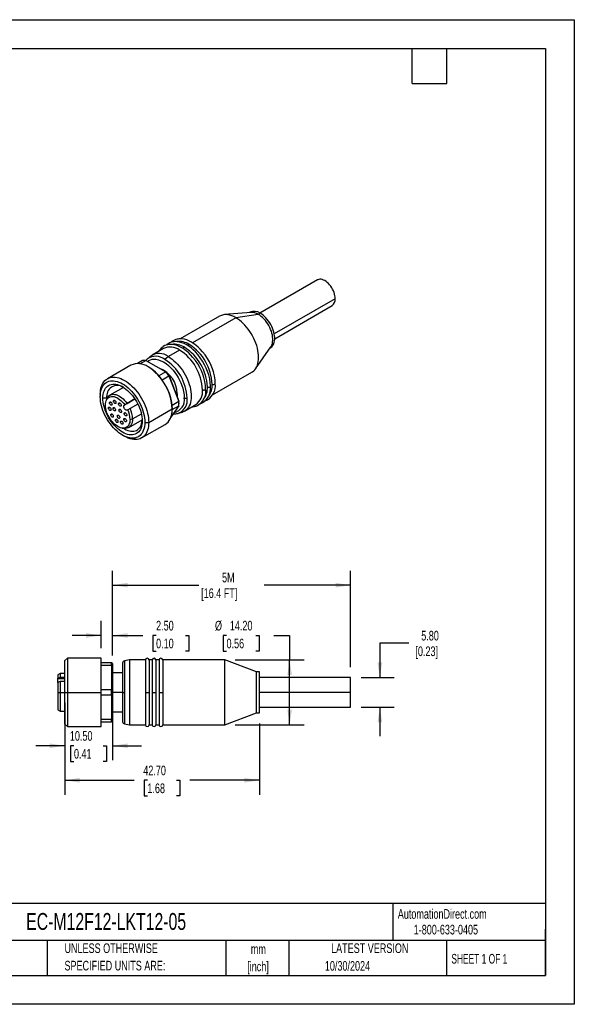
# Model space of a CAD drawing. Header units: millimetres. Extents: x 0 to 279, y 0 to 216.
# Tile 2 of 2: x 158 to 279, y 0 to 216. Entities that reach past the tile are written whole.
import ezdxf

# ---------------------------------------------------------------- set-up
doc = ezdxf.new("R2010")
doc.units = ezdxf.units.MM
doc.linetypes.add('CENTERX2', pattern=[20.32, 12.7, -2.54, 2.54, -2.54])
doc.layers.add('DIMENSIONS', color=140, linetype='Continuous', lineweight=25)
doc.layers.add('TEXT', color=140, linetype='Continuous', lineweight=25)
doc.styles.add('SLDTEXTSTYLE0', font='TXT', dxfattribs={"width": 0.7})
doc.styles.add('SLDTEXTSTYLE1', font='TXT', dxfattribs={"width": 0.65})
doc.dimstyles.new('SLDDIMSTYLE1', dxfattribs={"dimtxt": 2.158008, "dimasz": 3.302, "dimexe": 0, "dimexo": 0.0625, "dimgap": 0.539502, "dimtad": 0, "dimtih": 1, "dimtoh": 1, "dimrnd": 1e-09, "dimzin": 12, "dimdsep": 46, "dimtxsty": 'SLDTEXTSTYLE0', "dimsah": 1, "dimcen": 0.09, "dimadec": 0, "dimazin": 3, "dimtfac": 1, "dimtmove": 0, "dimatfit": 0, "dimfxl": 0, "dimfrac": 2, "dimtolj": 1, "dimtzin": 12, "dimarcsym": 0})
doc.dimstyles.new('SLDDIMSTYLE2', dxfattribs={"dimtxt": 2.158008, "dimasz": 3.302, "dimexe": 0, "dimexo": 0.0625, "dimgap": 0.539502, "dimtad": 0, "dimtih": 1, "dimtoh": 1, "dimrnd": 1e-09, "dimzin": 4, "dimdsep": 46, "dimtxsty": 'SLDTEXTSTYLE0', "dimsah": 1, "dimcen": 0.09, "dimadec": 0, "dimazin": 1, "dimtfac": 1, "dimtmove": 0, "dimatfit": 0, "dimfxl": 0, "dimfrac": 2, "dimtolj": 1, "dimtzin": 12, "dimarcsym": 0})
doc.dimstyles.new('SLDDIMSTYLE3', dxfattribs={"dimtxt": 2.158008, "dimasz": 3.302, "dimexe": 0, "dimexo": 0.0625, "dimgap": 0.539502, "dimtad": 0, "dimtih": 1, "dimtoh": 1, "dimrnd": 1e-09, "dimzin": 4, "dimdsep": 46, "dimtxsty": 'SLDTEXTSTYLE0', "dimsah": 1, "dimcen": 0.09, "dimadec": 0, "dimazin": 1, "dimtfac": 1, "dimtofl": 0, "dimtmove": 0, "dimatfit": 3, "dimfxl": 0, "dimfrac": 2, "dimtolj": 1, "dimtzin": 12, "dimarcsym": 0})
doc.dimstyles.new('SLDDIMSTYLE4', dxfattribs={"dimtxt": 2.158008, "dimasz": 3.302, "dimexe": 0, "dimexo": 0.0625, "dimgap": 0.539502, "dimtad": 0, "dimtih": 1, "dimtoh": 1, "dimrnd": 1e-09, "dimzin": 12, "dimdsep": 46, "dimtxsty": 'SLDTEXTSTYLE0', "dimsah": 1, "dimcen": 0.09, "dimadec": 0, "dimazin": 3, "dimtfac": 1, "dimtofl": 0, "dimtmove": 0, "dimatfit": 3, "dimfxl": 0, "dimfrac": 2, "dimtolj": 1, "dimtzin": 12, "dimarcsym": 0})

# ---------------------------------------------------------------- blocks, each defined once
blk = doc.blocks.new('SW_NOTE_0_1')
at = {"layer": 'TEXT', "color": 0, "linetype": 'CENTERX2', "lineweight": 18, "char_height": 2.117, "attachment_point": 2, "style": 'SLDTEXTSTYLE0'}
for s, insert in [('mm', (2.84, 2.73)), ('[inch]', (2.76, -1.09))]:
    blk.add_mtext(s, dxfattribs=dict(at, insert=insert))
blk = doc.blocks.new('SW_NOTE_0_2')
at = {"layer": 'TEXT', "color": 0, "linetype": 'CENTERX2', "lineweight": 18, "char_height": 2.1167, "attachment_point": 1, "style": 'SLDTEXTSTYLE0'}
for s, insert in [('UNLESS OTHERWISE', (0, 2.73)), ('SPECIFIED UNITS ARE:', (0, -1.09))]:
    blk.add_mtext(s, dxfattribs=dict(at, insert=insert))
blk = doc.blocks.new('_D_3')
at = {"layer": 'DIMENSIONS'}
for p, q in [((243.11, 79.17), (236.76, 79.17)), ((236.76, 79.17), (236.76, 71.66)), ((232.65, 71.66), (239.93, 71.66)), ((232.65, 65.16), (239.93, 65.16)), ((236.76, 65.16), (236.76, 58.81))]:
    blk.add_line(p, q, dxfattribs=at)
for points in [[(236.76, 71.66), (237.27, 74.96), (236.25, 74.96)], [(236.76, 65.16), (236.25, 61.85), (237.27, 61.85)]]:
    blk.add_solid(points, dxfattribs=at)
at = {"layer": 'DIMENSIONS', "char_height": 2.117, "attachment_point": 1, "style": 'SLDTEXTSTYLE0'}
for s, insert in [('5.80', (245.84, 81.9)), ('[0.23]', (244.56, 78.47))]:
    blk.add_mtext(s, dxfattribs=dict(at, insert=insert))
blk = doc.blocks.new('_D_4')
at = {"layer": 'DIMENSIONS'}
for p, q in [((167.65, 66.11), (167.65, 53.52)), ((178.15, 66.61), (178.15, 53.52)), ((167.65, 56.69), (161.3, 56.69)), ((169.69, 56.69), (168.96, 56.69)), ((168.96, 56.69), (168.96, 53.26)), ((176.1, 56.69), (176.83, 56.69)), ((176.83, 56.69), (176.83, 53.26)), ((178.15, 56.69), (184.5, 56.69)), ((168.96, 53.26), (169.69, 53.26)), ((176.83, 53.26), (176.1, 53.26))]:
    blk.add_line(p, q, dxfattribs=at)
for points in [[(167.65, 56.69), (164.34, 57.2), (164.34, 56.19)], [(178.15, 56.69), (181.45, 56.19), (181.45, 57.2)]]:
    blk.add_solid(points, dxfattribs=at)
at = {"layer": 'DIMENSIONS', "char_height": 2.117, "attachment_point": 1, "style": 'SLDTEXTSTYLE0'}
for s, insert in [('10.50', (168.79, 59.91)), ('0.41', (169.69, 55.99))]:
    blk.add_mtext(s, dxfattribs=dict(at, insert=insert))
blk = doc.blocks.new('_D_5')
at = {"layer": 'DIMENSIONS'}
for p, q in [((210.35, 61.61), (210.35, 45.95)), ((167.65, 59.21), (167.65, 45.95)), ((167.65, 49.13), (182.87, 49.13)), ((185.79, 49.13), (185.06, 49.13)), ((185.06, 49.13), (185.06, 45.7)), ((192.2, 49.13), (192.93, 49.13)), ((192.93, 49.13), (192.93, 45.7)), ((210.35, 49.13), (195.13, 49.13)), ((185.06, 45.7), (185.79, 45.7)), ((192.93, 45.7), (192.2, 45.7))]:
    blk.add_line(p, q, dxfattribs=at)
for points in [[(167.65, 49.13), (170.95, 48.62), (170.95, 49.63)], [(210.35, 49.13), (207.04, 49.63), (207.04, 48.62)]]:
    blk.add_solid(points, dxfattribs=at)
at = {"layer": 'DIMENSIONS', "char_height": 2.117, "attachment_point": 1, "style": 'SLDTEXTSTYLE0'}
for s, insert in [('42.70', (184.89, 52.34)), ('1.68', (185.79, 48.43))]:
    blk.add_mtext(s, dxfattribs=dict(at, insert=insert))
blk = doc.blocks.new('_D_6')
at = {"layer": 'DIMENSIONS'}
for p, q in [((178.15, 76.5), (178.15, 95.08)), ((230.35, 73.96), (230.35, 95.08)), ((178.15, 91.91), (197.1, 91.91)), ((230.35, 91.91), (211.39, 91.91))]:
    blk.add_line(p, q, dxfattribs=at)
for points in [[(178.15, 91.91), (181.45, 91.4), (181.45, 92.42)], [(230.35, 91.91), (227.04, 92.42), (227.04, 91.4)]]:
    blk.add_solid(points, dxfattribs=at)
at = {"layer": 'DIMENSIONS', "char_height": 2.117, "attachment_point": 1, "style": 'SLDTEXTSTYLE0'}
for s, insert in [('5M', (202.16, 94.64)), ('[16.4 FT]', (197.58, 91.21))]:
    blk.add_mtext(s, dxfattribs=dict(at, insert=insert))
blk = doc.blocks.new('_D_7')
at = {"layer": 'DIMENSIONS'}
for p, q in [((175.65, 78.11), (175.65, 84.06)), ((178.15, 76.5), (178.15, 84.06)), ((175.65, 80.88), (169.3, 80.88)), ((178.15, 80.88), (184.78, 80.88)), ((187.7, 80.88), (186.98, 80.88)), ((186.98, 80.88), (186.98, 77.45)), ((194.11, 80.88), (194.84, 80.88)), ((194.84, 80.88), (194.84, 77.45)), ((186.98, 77.45), (187.7, 77.45)), ((194.84, 77.45), (194.11, 77.45))]:
    blk.add_line(p, q, dxfattribs=at)
for points in [[(175.65, 80.88), (172.34, 81.39), (172.34, 80.37)], [(178.15, 80.88), (181.45, 80.37), (181.45, 81.39)]]:
    blk.add_solid(points, dxfattribs=at)
at = {"layer": 'DIMENSIONS', "char_height": 2.117, "attachment_point": 1, "style": 'SLDTEXTSTYLE0'}
for s, insert in [('2.50', (187.7, 84.09)), ('0.10', (187.7, 80.18))]:
    blk.add_mtext(s, dxfattribs=dict(at, insert=insert))
blk = doc.blocks.new('_D_8')
at = {"layer": 'DIMENSIONS'}
for p, q in [((203.14, 80.88), (202.41, 80.88)), ((202.41, 80.88), (202.41, 77.45)), ((209.55, 80.88), (210.27, 80.88)), ((210.27, 80.88), (210.27, 77.45)), ((213.52, 80.88), (216.98, 80.88)), ((216.98, 80.88), (216.98, 75.51)), ((202.41, 77.45), (203.14, 77.45)), ((210.27, 77.45), (209.55, 77.45)), ((205.05, 75.51), (220.16, 75.51)), ((216.98, 61.31), (216.98, 75.51)), ((205.05, 61.31), (220.16, 61.31))]:
    blk.add_line(p, q, dxfattribs=at)
for points in [[(216.98, 75.51), (216.48, 72.2), (217.49, 72.2)], [(216.98, 61.31), (217.49, 64.61), (216.48, 64.61)]]:
    blk.add_solid(points, dxfattribs=at)
at = {"layer": 'DIMENSIONS', "char_height": 2.117, "attachment_point": 1, "style": 'SLDTEXTSTYLE0'}
for s, insert in [('%%c', (200.61, 84.09)), ('14.20', (203.87, 84.09)), ('0.56', (203.14, 80.18))]:
    blk.add_mtext(s, dxfattribs=dict(at, insert=insert))

msp = doc.modelspace()

# ---------------------------------------------------------------- linework, layer by layer
at = {"color": 7, "linetype": 'Continuous'}
for p, q in [((0.002, 215.903), (279.402, 215.903)), ((279.402, 215.903), (279.402, 0.003)), ((279.402, 0.003), (0.002, 0.003))]:
    msp.add_line(p, q, dxfattribs=at)
for p, q in [((223.054, 158.84), (210.468, 151.574)), ((226.977, 154.699), (213.62, 146.988)), ((208.533, 151.718), (202.67, 151.23)), ((210.112, 151.291), (205.163, 150.556)), ((208.287, 151.759), (208.163, 151.687)), ((210.537, 151.536), (210.112, 151.291)), ((213.718, 145.945), (226.304, 153.211)), ((201.613, 150.908), (192.98, 145.924)), ((205.163, 150.556), (195.656, 145.069)), ((194.98, 144.678), (194.596, 144.456)), ((189.309, 143.805), (186.834, 142.376)), ((192.859, 143.454), (190.384, 142.025)), ((193.92, 144.066), (193.535, 143.844)), ((209.52, 139.364), (212.874, 144.197)), ((212.663, 143.893), (212.787, 143.964)), ((184.741, 141.145), (183.627, 140.502)), ((184.134, 140.455), (185.437, 141.207)), ((185.437, 141.207), (189.816, 138.679)), ((186.42, 142.073), (185.758, 141.471)), ((190.384, 142.025), (189.616, 141.425)), ((182.18, 140.151), (177.018, 137.171)), ((189.816, 138.679), (188.308, 137.808)), ((189.925, 138.616), (189.816, 138.679)), ((200.079, 133.626), (208.712, 138.61)), ((189.002, 136.941), (190.512, 137.813)), ((190.547, 137.842), (190.512, 137.813)), ((190.512, 137.813), (192.702, 132.169)), ((190.547, 137.842), (192.705, 132.282)), ((180.551, 135.285), (177.586, 133.574)), ((192.329, 133.88), (192.129, 133.765)), ((175.464, 133.737), (175.464, 133.248)), ((176.878, 132.921), (176.03, 132.921)), ((176.928, 132.781), (176.765, 132.383)), ((177.042, 133.016), (176.878, 132.921)), ((176.878, 132.921), (176.884, 132.674)), ((177.473, 131.892), (177.756, 132.055)), ((178.334, 132.257), (178.617, 132.421)), ((179.472, 131.676), (179.755, 131.84)), ((183.051, 132.745), (180.733, 131.407)), ((180.835, 131.466), (181.335, 131.755)), ((181.335, 131.755), (183.051, 132.745)), ((192.702, 132.169), (191.229, 131.319)), ((192.705, 132.282), (192.702, 132.169)), ((192.718, 131.86), (192.718, 131.696)), ((177.247, 130.732), (177.53, 130.895)), ((178.248, 130.648), (178.531, 130.811)), ((179.55, 130.3), (179.833, 130.463)), ((180.703, 129.544), (180.986, 129.707)), ((180.733, 131.407), (180.835, 131.466)), ((181.485, 130.34), (181.383, 130.281)), ((181.985, 130.629), (181.485, 130.34)), ((183.701, 131.619), (181.985, 130.629)), ((186.071, 127.614), (191.233, 130.594)), ((192.702, 131.242), (190.954, 128.754)), ((191.258, 130.408), (192.702, 131.242)), ((192.612, 129.599), (192.556, 129.582)), ((192.612, 129.599), (193.464, 129.871)), ((193.934, 130.079), (196.409, 131.507)), ((177.75, 129.26), (178.033, 129.423)), ((178.773, 128.088), (179.056, 128.252)), ((179.201, 128.998), (179.484, 129.161)), ((179.89, 127.704), (180.173, 127.868)), ((180.637, 128.268), (180.92, 128.431)), ((181.686, 126.472), (184.651, 128.183)), ((181.978, 128.263), (182.535, 128.349)), ((182.535, 128.349), (184.476, 129.47)), ((185.222, 127.614), (186.071, 127.614)), ((180.244, 126.356), (180.67, 126.298)), ((184.517, 124.181), (189.679, 127.16)), ((180.342, 124.797), (180.767, 124.552)), ((168.246, 75.907), (167.646, 75.307)), ((175.546, 75.907), (168.246, 75.907)), ((168.246, 75.907), (168.246, 68.407)), ((175.546, 75.907), (175.546, 68.407)), ((175.646, 61.007), (175.646, 75.807)), ((167.646, 75.307), (167.646, 68.407)), ((177.946, 74.907), (175.646, 74.907)), ((175.646, 74.339), (177.946, 74.339)), ((177.946, 74.339), (177.946, 74.907)), ((178.146, 74.707), (177.946, 74.907)), ((177.946, 74.339), (177.946, 68.975)), ((178.146, 74.199), (177.946, 74.339)), ((178.146, 74.707), (178.146, 74.199)), ((178.146, 74.199), (178.146, 68.914)), ((180.346, 74.823), (180.346, 68.407)), ((181.846, 75.507), (180.759, 75.315)), ((180.759, 75.315), (180.759, 68.407)), ((181.846, 75.507), (181.846, 61.307)), ((185.346, 75.507), (181.846, 75.507)), ((185.346, 75.507), (185.346, 68.407)), ((186.146, 75.507), (186.146, 68.407)), ((186.846, 75.507), (186.146, 75.507)), ((186.846, 75.507), (186.846, 68.407)), ((187.646, 75.507), (187.646, 68.407)), ((188.346, 75.507), (187.646, 75.507)), ((188.346, 75.507), (188.346, 68.407)), ((189.146, 75.507), (189.146, 68.407)), ((202.746, 75.507), (189.146, 75.507)), ((202.746, 61.307), (202.746, 75.507)), ((209.746, 72.907), (202.746, 75.507)), ((166.646, 72.507), (166.146, 72.218)), ((166.146, 72.218), (166.146, 71.522)), ((166.146, 71.522), (166.646, 71.729)), ((166.146, 71.377), (166.146, 71.522)), ((166.146, 70.603), (166.146, 71.377)), ((167.646, 71.377), (166.146, 71.377)), ((167.646, 72.507), (166.646, 72.507)), ((166.646, 72.507), (166.646, 71.729)), ((166.646, 71.729), (167.646, 71.729)), ((180.346, 72.657), (178.146, 72.657)), ((209.746, 63.907), (209.746, 72.907)), ((210.346, 72.907), (209.746, 72.907)), ((210.346, 63.907), (210.346, 72.907)), ((230.346, 71.657), (210.346, 71.657)), ((230.346, 68.407), (230.346, 71.657)), ((166.646, 70.81), (166.146, 70.603)), ((166.146, 70.603), (166.146, 68.407)), ((166.646, 70.81), (166.646, 68.407)), ((167.646, 70.81), (166.646, 70.81)), ((166.146, 68.407), (166.646, 68.407)), ((166.146, 68.407), (166.146, 64.596)), ((166.646, 68.407), (166.646, 64.307)), ((166.646, 68.407), (167.646, 68.407)), ((167.646, 68.407), (168.246, 68.407)), ((167.646, 68.407), (167.646, 61.507)), ((168.246, 68.407), (175.546, 68.407)), ((168.246, 68.407), (168.246, 60.907)), ((175.546, 68.407), (175.546, 60.907)), ((177.946, 68.975), (175.646, 68.975)), ((175.646, 67.839), (177.946, 67.839)), ((177.946, 68.407), (177.946, 68.975)), ((178.146, 68.914), (177.946, 68.975)), ((178.146, 68.407), (177.946, 68.407)), ((177.946, 67.839), (177.946, 68.407)), ((178.146, 67.899), (177.946, 67.839)), ((177.946, 67.839), (177.946, 62.475)), ((178.146, 68.914), (178.146, 68.407)), ((178.146, 68.407), (178.146, 67.899)), ((180.346, 68.407), (178.146, 68.407)), ((178.146, 67.899), (178.146, 62.614)), ((180.346, 68.407), (180.346, 61.991)), ((180.346, 68.407), (180.759, 68.407)), ((180.759, 68.407), (180.759, 61.499)), ((185.346, 68.407), (185.346, 61.307)), ((185.346, 68.407), (186.146, 68.407)), ((186.146, 68.407), (186.146, 61.307)), ((186.846, 68.407), (186.846, 61.307)), ((186.846, 68.407), (187.646, 68.407)), ((187.646, 68.407), (187.646, 61.307)), ((188.346, 68.407), (189.146, 68.407)), ((188.346, 68.407), (188.346, 61.307)), ((189.146, 68.407), (189.146, 61.307)), ((230.346, 68.407), (210.346, 68.407)), ((230.346, 65.157), (230.346, 68.407)), ((210.346, 65.157), (230.346, 65.157)), ((166.146, 64.596), (166.646, 64.307)), ((166.646, 64.307), (167.646, 64.307)), ((178.146, 62.614), (177.946, 62.475)), ((178.146, 64.157), (180.346, 64.157)), ((178.146, 62.614), (178.146, 62.107)), ((202.746, 61.307), (209.746, 63.907)), ((209.746, 63.907), (210.346, 63.907)), ((167.646, 61.507), (168.246, 60.907)), ((168.246, 60.907), (175.546, 60.907)), ((177.946, 62.475), (175.646, 62.475)), ((175.646, 61.907), (177.946, 61.907)), ((177.946, 61.907), (177.946, 62.475)), ((178.146, 62.107), (177.946, 61.907)), ((180.759, 61.499), (181.846, 61.307)), ((181.846, 61.307), (185.346, 61.307)), ((186.146, 61.307), (186.846, 61.307)), ((187.646, 61.307), (188.346, 61.307)), ((189.146, 61.307), (202.746, 61.307))]:
    msp.add_line(p, q)
at = {"flags": 128}
for points in [[(226.977, 154.699), (226.96, 155.028), (226.91, 155.372), (226.828, 155.726), (226.714, 156.084), (226.57, 156.441), (226.399, 156.792), (226.203, 157.132), (225.984, 157.456), (225.747, 157.759), (225.494, 158.036), (225.229, 158.285), (224.956, 158.5), (224.679, 158.679), (224.402, 158.82), (224.129, 158.919), (223.864, 158.977), (223.611, 158.992), (223.373, 158.963), (223.155, 158.891), (223.054, 158.84)], [(212.874, 144.197), (212.969, 144.349), (213.096, 144.618), (213.193, 144.917), (213.258, 145.244), (213.29, 145.596), (213.29, 145.968), (213.258, 146.357), (213.193, 146.759), (213.096, 147.17), (212.969, 147.585), (212.813, 148.001), (212.629, 148.413), (212.419, 148.817), (212.185, 149.208), (211.93, 149.583), (211.657, 149.938), (211.367, 150.269), (211.065, 150.572), (210.753, 150.846), (210.434, 151.086), (210.112, 151.291)], [(212.787, 143.964), (212.843, 143.998), (213.053, 144.16), (213.237, 144.359), (213.394, 144.594), (213.521, 144.863), (213.617, 145.162), (213.682, 145.489), (213.715, 145.841), (213.715, 146.213), (213.682, 146.602), (213.617, 147.004), (213.521, 147.415), (213.394, 147.83), (213.237, 148.246), (213.053, 148.658), (212.843, 149.061), (212.609, 149.453), (212.355, 149.828), (212.081, 150.183), (211.792, 150.514), (211.489, 150.817), (211.177, 151.091), (210.859, 151.331), (210.537, 151.536)], [(208.712, 138.61), (208.856, 138.7), (209.125, 138.911), (209.366, 139.162), (209.578, 139.451), (209.76, 139.776), (209.911, 140.135), (210.03, 140.526), (210.115, 140.946), (210.166, 141.392), (210.183, 141.861), (210.166, 142.349), (210.115, 142.854), (210.03, 143.373), (209.911, 143.9), (209.76, 144.434), (209.578, 144.969), (209.366, 145.504), (209.125, 146.033), (208.856, 146.553), (208.563, 147.061), (208.246, 147.554), (207.909, 148.027), (207.552, 148.478), (207.179, 148.904), (206.793, 149.301), (206.395, 149.667), (205.989, 150), (205.577, 150.297), (205.163, 150.556)], [(198.562, 134.921), (198.52, 135.717), (198.392, 136.556), (198.174, 137.438), (197.942, 138.143), (197.644, 138.88), (197.276, 139.639), (196.836, 140.407), (196.323, 141.172), (195.778, 141.866), (195.263, 142.436), (194.791, 142.893), (194.375, 143.25), (194.018, 143.523), (193.644, 143.779), (193.217, 144.034), (192.758, 144.263), (192.284, 144.452), (191.78, 144.597), (191.243, 144.684), (190.885, 144.701), (190.588, 144.687), (190.356, 144.657), (190.173, 144.621), (189.935, 144.555), (189.626, 144.435), (189.283, 144.249), (189.008, 144.048), (188.8, 143.858), (188.63, 143.671), (188.451, 143.436), (188.33, 143.24)], [(199.623, 135.534), (199.581, 136.329), (199.453, 137.168), (199.235, 138.05), (199.002, 138.755), (198.704, 139.492), (198.336, 140.251), (197.897, 141.02), (197.384, 141.784), (196.839, 142.479), (196.323, 143.049), (195.852, 143.505), (195.435, 143.862), (195.078, 144.136), (194.705, 144.391), (194.278, 144.646), (193.819, 144.876), (193.344, 145.065), (192.841, 145.209), (192.304, 145.297), (191.946, 145.313), (191.649, 145.299), (191.417, 145.269), (191.233, 145.233), (190.995, 145.167), (190.686, 145.047), (190.344, 144.861), (190.069, 144.66), (189.962, 144.563)], [(200.684, 136.146), (200.641, 136.941), (200.514, 137.781), (200.296, 138.662), (200.063, 139.368), (199.765, 140.104), (199.397, 140.863), (198.957, 141.632), (198.444, 142.396), (197.9, 143.091), (197.384, 143.661), (196.912, 144.117), (196.496, 144.474), (196.139, 144.748), (195.766, 145.003), (195.339, 145.258), (194.88, 145.488), (194.405, 145.677), (193.901, 145.822), (193.365, 145.909), (193.007, 145.926), (192.71, 145.912), (192.477, 145.882), (192.294, 145.845), (192.056, 145.78), (191.747, 145.66), (191.405, 145.473), (191.129, 145.272), (191.023, 145.175)], [(185.764, 141.47), (185.598, 141.313), (185.487, 141.178)], [(185.837, 140.976), (186.116, 141.172), (186.463, 141.333), (186.841, 141.433), (187.237, 141.472), (187.654, 141.45), (188.211, 141.336), (188.772, 141.134), (189.324, 140.854), (189.876, 140.496), (190.436, 140.052), (190.994, 139.522), (191.411, 139.062), (191.806, 138.567), (192.184, 138.03), (192.532, 137.468), (192.845, 136.885), (193.121, 136.29), (193.352, 135.699), (193.542, 135.108), (193.722, 134.36), (193.827, 133.653), (193.86, 132.996)], [(190.384, 142.025), (190.799, 141.766), (191.211, 141.469), (191.617, 141.136), (192.014, 140.77), (192.401, 140.372), (192.774, 139.947), (193.13, 139.496), (193.468, 139.022), (193.784, 138.53), (194.078, 138.022), (194.346, 137.501), (194.587, 136.972), (194.8, 136.438), (194.982, 135.902), (195.133, 135.369), (195.251, 134.841), (195.336, 134.323), (195.388, 133.818), (195.405, 133.329), (195.388, 132.86), (195.336, 132.415), (195.251, 131.995), (195.133, 131.604), (194.982, 131.245), (194.8, 130.919), (194.587, 130.63), (194.346, 130.379), (194.078, 130.169), (193.784, 129.999), (193.468, 129.872), (193.464, 129.871)], [(190.797, 128.395), (190.822, 128.441), (190.964, 128.778), (191.066, 129.095), (191.148, 129.435), (191.198, 129.721), (191.228, 129.957), (191.247, 130.186), (191.258, 130.408), (191.261, 130.76), (191.248, 131.089), (191.216, 131.463), (191.157, 131.91), (191.058, 132.433), (190.913, 133.018), (190.612, 133.944), (190.203, 134.913), (189.867, 135.572), (189.481, 136.232), (189.045, 136.885), (188.569, 137.508), (188.071, 138.08), (187.557, 138.596), (186.769, 139.26), (185.979, 139.785)], [(175.464, 133.737), (175.481, 134.208), (175.53, 134.658), (175.611, 135.082), (175.724, 135.48), (175.868, 135.848), (176.042, 136.184), (176.246, 136.486), (176.477, 136.752), (176.735, 136.981), (177.018, 137.171), (177.323, 137.321), (177.65, 137.43), (177.997, 137.497), (178.36, 137.522), (178.738, 137.505), (179.129, 137.446), (179.53, 137.345), (179.938, 137.203), (180.351, 137.021), (180.768, 136.8), (181.184, 136.541), (181.597, 136.246), (182.006, 135.916), (182.406, 135.554), (182.797, 135.162), (183.175, 134.743), (183.539, 134.298), (183.885, 133.831), (184.212, 133.344), (184.518, 132.841), (184.8, 132.325), (185.058, 131.799), (185.289, 131.265), (185.493, 130.728), (185.667, 130.191), (185.811, 129.657), (185.924, 129.129), (186.006, 128.61), (186.055, 128.104), (186.071, 127.614)], [(175.464, 133.248), (175.481, 133.703), (175.531, 134.137), (175.614, 134.544), (175.729, 134.924), (175.875, 135.274), (176.052, 135.59), (176.259, 135.871), (176.493, 136.114), (176.754, 136.319), (177.039, 136.484), (177.347, 136.607), (177.675, 136.688), (178.021, 136.727), (178.383, 136.722), (178.759, 136.674), (179.146, 136.584), (179.54, 136.452), (179.94, 136.278), (180.343, 136.065), (180.746, 135.813), (181.146, 135.525), (181.541, 135.201), (181.928, 134.845), (182.303, 134.459), (182.665, 134.045), (183.012, 133.607), (183.34, 133.147), (183.648, 132.668), (183.933, 132.175), (184.194, 131.669), (184.428, 131.155), (184.634, 130.635), (184.811, 130.115), (184.958, 129.596), (185.073, 129.084), (185.156, 128.58), (185.206, 128.089), (185.222, 127.614)], [(200.001, 135.983), (200.115, 135.937), (200.249, 135.916), (200.387, 135.923), (200.513, 135.957), (200.611, 136.013), (200.67, 136.086), (200.684, 136.146)], [(176.03, 132.921), (176.046, 133.346), (176.095, 133.748), (176.177, 134.125), (176.29, 134.474), (176.434, 134.793), (176.608, 135.078), (176.81, 135.328), (177.039, 135.54), (177.293, 135.714), (177.571, 135.847), (177.869, 135.939), (178.187, 135.99), (178.52, 135.998), (178.868, 135.963), (179.227, 135.887), (179.594, 135.769), (179.967, 135.61), (180.343, 135.412), (180.719, 135.176), (181.092, 134.904), (181.46, 134.598), (181.819, 134.26), (182.166, 133.893), (182.5, 133.5), (182.817, 133.083), (183.116, 132.646), (183.393, 132.192), (183.648, 131.725), (183.877, 131.248), (184.079, 130.765), (184.253, 130.279), (184.397, 129.795), (184.51, 129.315), (184.591, 128.844), (184.64, 128.385), (184.657, 127.941)], [(192.329, 133.88), (192.312, 133.527), (192.29, 133.349)], [(197.88, 134.758), (197.993, 134.712), (198.128, 134.691), (198.266, 134.698), (198.392, 134.732), (198.49, 134.789), (198.549, 134.861), (198.562, 134.921)], [(198.94, 135.37), (199.054, 135.324), (199.188, 135.303), (199.327, 135.31), (199.452, 135.344), (199.551, 135.401), (199.609, 135.474), (199.623, 135.534)], [(185.222, 127.614), (185.206, 127.159), (185.156, 126.725), (185.073, 126.317), (184.958, 125.938), (184.811, 125.588), (184.634, 125.272), (184.428, 124.991), (184.194, 124.748), (183.933, 124.543), (183.648, 124.378), (183.34, 124.255), (183.012, 124.174), (182.665, 124.135), (182.303, 124.14), (181.928, 124.188), (181.541, 124.278), (181.146, 124.41), (180.746, 124.583), (180.343, 124.797), (179.94, 125.049), (179.54, 125.337), (179.146, 125.661), (178.759, 126.017), (178.383, 126.403), (178.021, 126.816), (177.675, 127.255), (177.347, 127.715), (177.039, 128.193), (176.754, 128.687), (176.493, 129.193), (176.259, 129.707), (176.052, 130.227), (175.875, 130.747), (175.729, 131.266), (175.614, 131.778), (175.531, 132.282), (175.481, 132.773), (175.464, 133.248)], [(184.657, 127.941), (184.64, 127.516), (184.591, 127.114), (184.51, 126.737), (184.397, 126.388), (184.253, 126.069), (184.079, 125.784), (183.877, 125.534), (183.648, 125.322), (183.393, 125.148), (183.116, 125.015), (182.817, 124.923), (182.5, 124.872), (182.166, 124.864), (181.819, 124.899), (181.46, 124.975), (181.092, 125.093), (180.719, 125.252), (180.343, 125.45), (179.967, 125.686), (179.594, 125.958), (179.227, 126.264), (178.868, 126.602), (178.52, 126.969), (178.187, 127.362), (177.869, 127.779), (177.571, 128.216), (177.293, 128.67), (177.039, 129.137), (176.81, 129.614), (176.608, 130.097), (176.434, 130.583), (176.29, 131.067), (176.177, 131.547), (176.095, 132.018), (176.046, 132.477), (176.03, 132.921)], [(176.588, 131.374), (176.605, 131.721), (176.659, 132.043), (176.746, 132.335), (176.868, 132.594), (177.021, 132.817), (177.204, 132.999), (177.415, 133.14), (177.65, 133.237), (177.907, 133.289), (178.182, 133.295), (178.471, 133.255), (178.771, 133.169), (179.078, 133.04), (179.388, 132.868), (179.696, 132.655), (179.999, 132.405), (180.292, 132.121), (180.572, 131.807), (180.835, 131.466)], [(176.928, 132.781), (177.012, 132.962), (177.163, 133.198), (177.344, 133.396), (177.553, 133.554), (177.786, 133.668), (178.042, 133.739), (178.317, 133.765), (178.608, 133.746), (178.912, 133.683), (179.224, 133.575), (179.541, 133.424), (179.859, 133.232), (180.175, 133.002), (180.484, 132.735), (180.782, 132.436), (181.067, 132.108), (181.335, 131.755)], [(177.473, 131.892), (177.49, 131.994), (177.539, 132.064), (177.614, 132.093), (177.706, 132.079), (177.805, 132.022), (177.897, 131.93), (177.972, 131.813), (178.021, 131.687), (178.038, 131.565)], [(178.038, 131.565), (178.021, 131.463), (177.972, 131.394), (177.897, 131.364), (177.805, 131.379), (177.706, 131.435), (177.614, 131.527), (177.539, 131.644), (177.49, 131.77), (177.473, 131.892)], [(178.334, 132.257), (178.351, 132.359), (178.4, 132.429), (178.475, 132.459), (178.568, 132.444), (178.666, 132.387), (178.758, 132.295), (178.834, 132.179), (178.883, 132.052), (178.9, 131.931)], [(178.9, 131.931), (178.883, 131.829), (178.834, 131.759), (178.758, 131.73), (178.666, 131.744), (178.568, 131.801), (178.475, 131.893), (178.4, 132.009), (178.351, 132.136), (178.334, 132.257)], [(179.472, 131.676), (179.489, 131.778), (179.538, 131.848), (179.614, 131.878), (179.706, 131.863), (179.804, 131.806), (179.896, 131.714), (179.972, 131.598), (180.021, 131.471), (180.038, 131.35)], [(181.978, 128.263), (181.961, 127.924), (181.91, 127.609), (181.826, 127.322), (181.711, 127.067), (181.565, 126.846), (181.39, 126.662), (181.188, 126.518), (180.963, 126.415), (180.716, 126.356), (180.452, 126.34), (180.173, 126.367), (179.882, 126.438), (179.584, 126.552), (179.283, 126.707), (178.981, 126.9), (178.683, 127.131), (178.393, 127.395), (178.113, 127.69), (177.849, 128.011), (177.602, 128.356), (177.377, 128.718), (177.176, 129.095), (177.001, 129.48), (176.855, 129.87), (176.739, 130.259), (176.655, 130.643), (176.605, 131.016), (176.588, 131.374)], [(177.247, 130.732), (177.264, 130.834), (177.313, 130.904), (177.388, 130.933), (177.48, 130.919), (177.579, 130.862), (177.671, 130.77), (177.746, 130.654), (177.795, 130.527), (177.812, 130.405)], [(177.812, 130.405), (177.795, 130.304), (177.746, 130.234), (177.671, 130.204), (177.579, 130.219), (177.48, 130.275), (177.388, 130.367), (177.313, 130.484), (177.264, 130.61), (177.247, 130.732)], [(178.248, 130.648), (178.266, 130.75), (178.315, 130.82), (178.39, 130.849), (178.482, 130.835), (178.58, 130.778), (178.673, 130.686), (178.748, 130.57), (178.797, 130.443), (178.814, 130.322)], [(178.814, 130.322), (178.797, 130.22), (178.748, 130.15), (178.673, 130.12), (178.58, 130.135), (178.482, 130.192), (178.39, 130.284), (178.315, 130.4), (178.266, 130.527), (178.248, 130.648)], [(180.038, 131.35), (180.021, 131.248), (179.972, 131.178), (179.896, 131.149), (179.804, 131.163), (179.706, 131.22), (179.614, 131.312), (179.538, 131.428), (179.489, 131.555), (179.472, 131.676)], [(179.55, 130.3), (179.567, 130.401), (179.616, 130.471), (179.691, 130.501), (179.784, 130.486), (179.882, 130.43), (179.974, 130.337), (180.049, 130.221), (180.098, 130.095), (180.115, 129.973)], [(180.115, 129.973), (180.098, 129.871), (180.049, 129.801), (179.974, 129.772), (179.882, 129.786), (179.784, 129.843), (179.691, 129.935), (179.616, 130.051), (179.567, 130.178), (179.55, 130.3)], [(181.383, 130.281), (181.278, 130.251), (181.155, 130.269), (181.025, 130.333), (180.897, 130.439), (180.782, 130.578), (180.69, 130.738), (180.627, 130.907), (180.599, 131.07), (180.609, 131.216), (180.654, 131.331), (180.733, 131.407)], [(180.703, 129.544), (180.72, 129.646), (180.769, 129.716), (180.845, 129.745), (180.937, 129.731), (181.035, 129.674), (181.128, 129.582), (181.203, 129.466), (181.252, 129.339), (181.269, 129.218)], [(181.269, 129.218), (181.252, 129.116), (181.203, 129.046), (181.128, 129.016), (181.035, 129.031), (180.937, 129.087), (180.845, 129.18), (180.769, 129.296), (180.72, 129.423), (180.703, 129.544)], [(177.75, 129.26), (177.767, 129.362), (177.816, 129.432), (177.891, 129.461), (177.984, 129.447), (178.082, 129.39), (178.174, 129.298), (178.249, 129.182), (178.298, 129.055), (178.315, 128.934)], [(178.315, 128.934), (178.298, 128.832), (178.249, 128.762), (178.174, 128.732), (178.082, 128.747), (177.984, 128.804), (177.891, 128.896), (177.816, 129.012), (177.767, 129.139), (177.75, 129.26)], [(178.773, 128.088), (178.79, 128.19), (178.839, 128.26), (178.914, 128.29), (179.007, 128.275), (179.105, 128.218), (179.197, 128.126), (179.272, 128.01), (179.322, 127.883), (179.339, 127.762)], [(179.339, 127.762), (179.322, 127.66), (179.272, 127.59), (179.197, 127.561), (179.105, 127.575), (179.007, 127.632), (178.914, 127.724), (178.839, 127.84), (178.79, 127.967), (178.773, 128.088)], [(179.201, 128.998), (179.218, 129.1), (179.267, 129.17), (179.343, 129.199), (179.435, 129.185), (179.533, 129.128), (179.625, 129.036), (179.701, 128.92), (179.75, 128.793), (179.767, 128.672)], [(179.767, 128.672), (179.75, 128.57), (179.701, 128.5), (179.625, 128.47), (179.533, 128.485), (179.435, 128.542), (179.343, 128.634), (179.267, 128.75), (179.218, 128.877), (179.201, 128.998)], [(179.89, 127.704), (179.907, 127.806), (179.957, 127.876), (180.032, 127.906), (180.124, 127.891), (180.222, 127.834), (180.315, 127.742), (180.39, 127.626), (180.439, 127.499), (180.456, 127.378)], [(180.456, 127.378), (180.439, 127.276), (180.39, 127.206), (180.315, 127.177), (180.222, 127.191), (180.124, 127.248), (180.032, 127.34), (179.957, 127.456), (179.907, 127.583), (179.89, 127.704)], [(180.556, 126.314), (180.768, 126.185), (181.126, 125.997), (181.482, 125.849), (181.832, 125.742), (182.172, 125.677), (182.501, 125.655), (182.815, 125.676), (183.111, 125.739), (183.388, 125.844), (183.642, 125.991), (183.871, 126.178), (184.074, 126.403), (184.249, 126.664), (184.394, 126.96), (184.508, 127.287), (184.59, 127.644), (184.64, 128.026), (184.651, 128.183)], [(180.637, 128.268), (180.654, 128.37), (180.704, 128.439), (180.779, 128.469), (180.871, 128.454), (180.969, 128.398), (181.062, 128.306), (181.137, 128.189), (181.186, 128.063), (181.203, 127.941)], [(181.203, 127.941), (181.186, 127.839), (181.137, 127.769), (181.062, 127.74), (180.969, 127.754), (180.871, 127.811), (180.779, 127.903), (180.704, 128.02), (180.654, 128.146), (180.637, 128.268)], [(182.535, 128.349), (182.518, 127.997), (182.468, 127.669), (182.384, 127.368), (182.267, 127.098), (182.12, 126.863), (181.944, 126.664), (181.741, 126.505), (181.513, 126.388), (181.263, 126.313), (180.994, 126.281), (180.709, 126.293), (180.67, 126.298)], [(186.071, 127.614), (186.055, 127.143), (186.006, 126.694), (185.924, 126.269), (185.811, 125.872), (185.667, 125.504), (185.493, 125.168), (185.289, 124.866), (185.058, 124.599), (184.8, 124.371), (184.518, 124.181), (184.212, 124.031), (183.885, 123.922), (183.539, 123.855), (183.175, 123.829), (182.797, 123.846), (182.406, 123.906), (182.006, 124.006), (181.597, 124.148), (181.184, 124.331), (180.768, 124.552), (180.767, 124.552)]]:
    msp.add_lwpolyline(points, dxfattribs=at)
for centre, radius, start, end in [((225.321, 154.552), 1.663, 306.24035, 5.07184), ((203.085, 147.677), 3.551, 54.19163, 114.49791), ((209.22, 149.71), 2.251, 54.20498, 114.48457), ((208.648, 149.009), 2.712, 57.30758, 92.43253), ((191.689, 140.693), 4.043, 56.52329, 98.24489), ((192.75, 141.306), 4.043, 56.52329, 98.24489), ((189.123, 135.499), 10.889, 2.54391, 57.45609), ((188.37, 139.449), 3.27, 51.98734, 126.62664), ((190.782, 140.574), 3.551, 54.19163, 114.49791), ((187.002, 134.275), 10.889, 2.54391, 57.45609), ((188.062, 134.887), 10.889, 2.54391, 57.45609), ((183.731, 136.702), 3.782, 54.46775, 114.2218), ((185.346, 138.304), 2.904, 88.20218, 102.01686), ((187.656, 138.917), 3.183, 51.99398, 126.54496), ((183.916, 132.494), 10.595, 2.54391, 57.45609), ((185.958, 139.742), 0.0479, 64.03858, 127.25389), ((179.719, 130.07), 11.526, 2.60548, 57.39452), ((186.232, 133.773), 6.097, 1.0081, 67.83049), ((181.11, 130.968), 11.63, 36.05787, 41.53127), ((181.431, 131.151), 11.309, 36.28035, 41.30879), ((197.057, 135.685), 3.656, 292.30672, 7.24141), ((179.222, 133.314), 2.377, 56.0101, 189.52877), ((195.187, 134.356), 3.423, 274.06317, 9.5095), ((194.347, 134.398), 3.551, 305.50031, 5.81187), ((195.996, 135.073), 3.656, 292.30672, 7.24141), ((194.865, 135.131), 4.082, 323.06702, 3.36407), ((195.926, 135.743), 4.082, 323.06702, 3.36407), ((191.107, 132.52), 2.794, 281.78077, 9.81814), ((191.35, 132.52), 3.182, 293.37192, 8.01667), ((185.525, 131.692), 7.193, 0.03643, 3.80731), ((185.756, 131.856), 6.961, 0.0309, 3.50614), ((194.216, 133.692), 0.782, 242.91122, 291.30612), ((176.814, 128.136), 5.165, 1.40532, 25.25904), ((176.953, 128.208), 5.584, 1.44546, 25.68696), ((186.277, 130.455), 4.958, 335.09757, 1.61254), ((191.733, 132.242), 2.781, 264.37226, 287.03795), ((186.328, 131.692), 6.39, 355.96046, 0.04101), ((188.254, 129.553), 2.785, 300.78217, 334.79138), ((175.546, 75.807), 0.1, 0, 90), ((185.746, 75.507), 0.4, 0, 180), ((187.246, 75.507), 0.4, 0, 180), ((188.746, 75.507), 0.4, 0, 180), ((180.846, 74.823), 0.5, 100, 180), ((175.546, 61.007), 0.1, 270, 0), ((180.846, 61.991), 0.5, 180, 260), ((185.746, 61.307), 0.4, 180, 0), ((187.246, 61.307), 0.4, 180, 0), ((188.746, 61.307), 0.4, 180, 0)]:
    msp.add_arc(centre, radius, start, end)
at = {"layer": 'TEXT'}
for p, q in [((6.35, 209.55), (273.05, 209.55)), ((243.84, 201.93), (243.84, 209.55)), ((251.46, 201.93), (251.46, 209.55)), ((273.05, 209.55), (273.05, 6.35)), ((243.84, 201.93), (251.46, 201.93)), ((273.05, 22.126), (6.35, 22.126)), ((239.575, 22.126), (239.575, 13.97)), ((273.05, 6.35), (273.05, 16.51)), ((273.05, 13.97), (6.35, 13.97)), ((163.78, 13.97), (163.78, 6.35)), ((203.024, 13.97), (203.024, 6.35)), ((216.812, 13.97), (216.812, 6.35)), ((251.349, 13.97), (251.349, 6.35)), ((6.35, 6.35), (273.05, 6.35))]:
    msp.add_line(p, q, dxfattribs=at)

# ---------------------------------------------------------------- block references
at = {"layer": 'TEXT', "linetype": 'CENTERX2', "lineweight": 18}
for name, p in [('SW_NOTE_0_2', (167.608, 10.635)), ('SW_NOTE_0_1', (207.286, 10.44))]:
    msp.add_blockref(name, p, dxfattribs=at)

# ---------------------------------------------------------------- texts
for s, insert, char_height, attachment_point, style in [('EC-M12F12-LKT12-05', (159.208, 20.022), 3.70417, 1, 'SLDTEXTSTYLE0'), ('AutomationDirect.com', (240.695, 20.877), 2.11667, 1, 'SLDTEXTSTYLE0'), ('1-800-633-0405', (244.192, 17.437), 2.11667, 1, 'SLDTEXTSTYLE0'), ('LATEST VERSION', (234.552, 13.364), 2.11667, 2, 'SLDTEXTSTYLE0'), ('SHEET 1 OF 1', (252.441, 11.051), 2.11667, 1, 'SLDTEXTSTYLE1'), ('10/30/2024', (229.664, 9.485), 2.1167, 2, 'SLDTEXTSTYLE0')]:
    msp.add_mtext(s, dxfattribs=dict(at, insert=insert, char_height=char_height, attachment_point=attachment_point, style=style))

# ---------------------------------------------------------------- dimensions: what is measured, and where the dimension line sits
at = {"layer": 'DIMENSIONS'}
dim = msp.add_linear_dim(base=(230.346, 91.907), p1=(178.146, 74.199), p2=(230.346, 71.657), text='5M\\P[16.4 FT]', dimstyle='SLDDIMSTYLE4', dxfattribs=at)
dim.commit()
dim.dimension.update_dxf_attribs({"geometry": '_D_6', "text_midpoint": (204.246, 91.907), "dimtype": 160})
for base, p1, p2, dimstyle, picture, middle in [((175.646, 80.881), (178.146, 74.199), (175.646, 75.807), 'SLDDIMSTYLE2', '_D_7', (190.908, 80.881)), ((210.346, 49.126), (167.646, 61.507), (210.346, 63.907), 'SLDDIMSTYLE3', '_D_5', (188.996, 49.126))]:
    dim = msp.add_linear_dim(base=base, p1=p1, p2=p2, dimstyle=dimstyle, dxfattribs=at)
    dim.commit()
    dim.dimension.update_dxf_attribs({"geometry": picture, "text_midpoint": middle, "dimtype": 160})
for base, p1, p2, text, dimstyle, picture, middle in [((216.983, 75.507), (202.746, 61.307), (202.746, 75.507), '%%c<>', 'SLDDIMSTYLE3', '_D_8', (216.983, 80.881)), ((236.759, 71.657), (230.346, 65.157), (230.346, 71.657), '5.80\\P[0.23]', 'SLDDIMSTYLE1', '_D_3', (236.759, 79.167))]:
    dim = msp.add_linear_dim(base=base, p1=p1, p2=p2, angle=90, text=text, dimstyle=dimstyle, dxfattribs=at)
    dim.commit()
    dim.dimension.update_dxf_attribs({"geometry": picture, "text_midpoint": middle, "dimtype": 160})
dim = msp.add_linear_dim(base=(178.146, 56.694), p1=(167.646, 68.407), p2=(178.146, 68.914), angle=0, dimstyle='SLDDIMSTYLE2', dxfattribs=at)
dim.commit()
dim.dimension.update_dxf_attribs({"geometry": '_D_4', "text_midpoint": (172.896, 56.694), "dimtype": 160})

doc.saveas('drawing.dxf')
